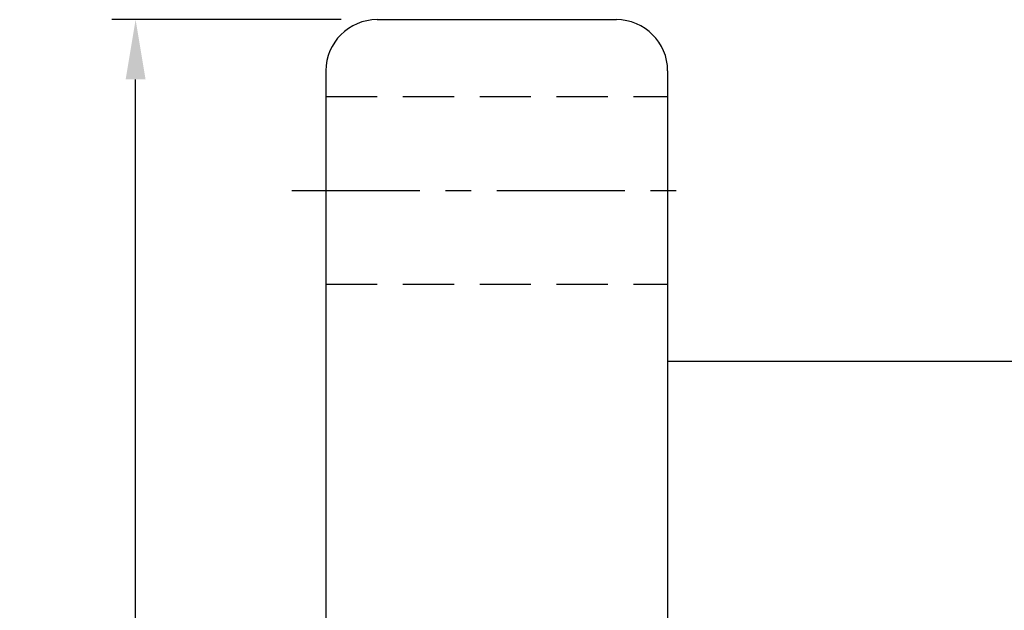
# Model space of a CAD drawing. Extents: x 21 to 593, y 41 to 119.
# Tile 31 of 53: x 106 to 135, y 83 to 100. Entities that reach past the tile are written whole.
import ezdxf

# ---------------------------------------------------------------- set-up
doc = ezdxf.new("R2010")
doc.units = 0
doc.header["$LTSCALE"] = 3
doc.header["$MEASUREMENT"] = 0
doc.header["$PDMODE"] = 1
doc.linetypes.add('CENTER', pattern=[2, 1.25, -0.25, 0.25, -0.25])
doc.linetypes.add('DASHED', pattern=[0.75, 0.5, -0.25])
doc.layers.get('DEFPOINTS').update_dxf_attribs({"linetype": 'CONTINUOUS'})
for name, color, linetype in [('CL', 1, 'CENTER'), ('DIM', 4, 'CONTINUOUS'), ('HID', 2, 'DASHED'), ('OUT', 3, 'CONTINUOUS')]:
    doc.layers.add(name, color=color, linetype=linetype)
doc.styles.add('DIM-7', font='SIMPLEX.shx', dxfattribs={"width": 0.7, "bigfont": 'chineset.shx'})
doc.dimstyles.new('CNS', dxfattribs={"dimtxt": 3.5, "dimasz": 2.5, "dimexe": 1, "dimexo": 1.5, "dimgap": 0.09, "dimtad": 0, "dimdsep": 46, "dimtxsty": 'DIM-7', "dimcen": 0.09, "dimclrd": 1, "dimclre": 1, "dimclrt": 4, "dimadec": 0, "dimazin": 0, "dimtfac": 1, "dimtix": 1, "dimtmove": 2, "dimatfit": 3, "dimfxl": 1, "dimtvp": 0.971429, "dimtolj": 1, "dimarcsym": 0})

# ---------------------------------------------------------------- blocks, each defined once
blk = doc.blocks.new('*D2')
at = {"layer": 'DEFPOINTS', "color": 0, "transparency": 16777216}
for p in [(109.718, 100.465), (116.787, 100.465), (116.787, 52.465)]:
    blk.add_point(p, dxfattribs=at)
at = {"layer": 'DIM', "color": 0, "lineweight": -2, "transparency": 16777216}
for p, q in [((115.737, 100.465), (109.018, 100.465)), ((109.718, 54.215), (109.718, 98.715)), ((115.737, 52.465), (109.018, 52.465))]:
    blk.add_line(p, q, dxfattribs=at)
at = {"layer": 'DIM', "color": 0, "transparency": 16777216}
for points in [[(109.427, 98.715), (110.01, 98.715), (109.718, 100.465)], [(109.427, 54.215), (110.01, 54.215), (109.718, 52.465)]]:
    blk.add_solid(points, dxfattribs=at)
at = {"layer": 'DIM', "color": 0, "transparency": 16777216, "insert": (107.933, 76.465), "char_height": 2.45, "attachment_point": 5, "rotation": 90, "style": 'DIM-7'}
blk.add_mtext('\\A1;%%C48', dxfattribs=at)

msp = doc.modelspace()

# ---------------------------------------------------------------- linework, layer by layer
at = {"layer": 'CL', "color": 7}
msp.add_line((114.287, 95.465), (126.287, 95.465), dxfattribs=at)
at = {"layer": 'HID', "color": 7}
for p, q in [((115.287, 98.215), (125.287, 98.215)), ((115.287, 92.715), (125.287, 92.715))]:
    msp.add_line(p, q, dxfattribs=at)
at = {"layer": 'OUT', "color": 7}
for p, q in [((116.787, 100.465), (123.787, 100.465)), ((115.287, 98.965), (115.287, 53.965)), ((125.287, 98.965), (125.287, 53.965)), ((125.287, 90.465), (153.787, 90.465))]:
    msp.add_line(p, q, dxfattribs=at)
for centre, start, end in [((116.787, 98.965), 90, 180), ((123.787, 98.965), 0, 90)]:
    msp.add_arc(centre, 1.5, start, end, dxfattribs=at)

# ---------------------------------------------------------------- dimensions: what is measured, and where the dimension line sits
at = {"layer": 'DIM', "color": 7}
dim = msp.add_linear_dim(base=(109.718, 100.465), p1=(116.787, 52.465), p2=(116.787, 100.465), angle=90, text='%%C<>', dimstyle='CNS', override={"dimscale": 0.7, "dimgap": 0.8, "dimtad": 1, "dimclrd": 0, "dimclre": 0, "dimclrt": 0, "dimadec": 1, "dimazin": 2, "dimtp": -0.03, "dimtm": 0.035, "dimtfac": 0.6, "dimtmove": 0}, dxfattribs=at)
dim.commit()
dim.dimension.update_dxf_attribs({"geometry": '*D2', "text_midpoint": (107.933, 76.465)})

doc.saveas('drawing.dxf')
